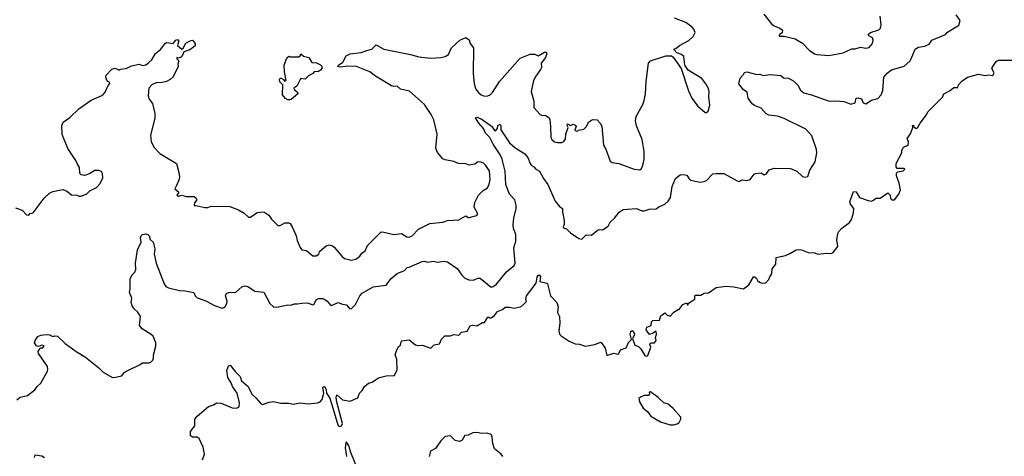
# Model space of a CAD drawing. Extents: x 2220333 to 2384341, y 721037 to 894043.
# Tile 182 of 256: x 2311732 to 2320741, y 813507 to 817502. Entities that reach past the tile are written whole.
import ezdxf

# ---------------------------------------------------------------- set-up
doc = ezdxf.new("R2010")
doc.units = 0

msp = doc.modelspace()

# ---------------------------------------------------------------- linework, layer by layer
at = {"layer": '0CON10XD'}
for points in [[(2318541.7, 817551.7), (2318610, 817465), (2318635, 817445.7), (2318687.5, 817425), (2318710, 817405), (2318707, 817383), (2318682.5, 817365), (2318681.7, 817351.7), (2318725, 817350), (2318827.7, 817327.7), (2318895, 817288), (2318955, 817222), (2319005, 817190.8), (2319025, 817184), (2319135, 817173.8)], [(2319135, 817173.8), (2319265, 817198.8), (2319345, 817236.2), (2319375, 817236.2), (2319425, 817250), (2319475, 817242), (2319505, 817248.8), (2319535, 817283.3), (2319540, 817315), (2319534, 817335), (2319500, 817355), (2319494, 817366), (2319516.7, 817385), (2319591.7, 817408.3), (2319607.5, 817425), (2319614, 817455), (2319604.2, 817534.2)], [(2319887.5, 817145), (2319925, 817231.2), (2319955, 817250), (2320015, 817258.8), (2320051.7, 817278.3), (2320076.7, 817315), (2320202.3, 817367.7), (2320221.2, 817388.8), (2320325, 817452.5), (2320335.8, 817495), (2320298.8, 817545)], [(2311695, 815780), (2311755, 815760), (2311795, 815716.7), (2311815, 815712.5), (2311825, 815727.5), (2311856.4, 815733.6), (2311955, 815870), (2312004.2, 815915.8), (2312035, 815931.2), (2312128.3, 815948.3), (2312163.6, 815933.6), (2312205, 815900), (2312255, 815897.5), (2312275, 815887.5), (2312295, 815887.5), (2312345, 815907.5), (2312374.2, 815935.8), (2312435, 815967.5), (2312467.7, 816002.3), (2312493.6, 816056.4), (2312490, 816095), (2312481.7, 816111.7), (2312455, 816123.3), (2312417, 816123), (2312376.1, 816093.9), (2312325, 816076.7), (2312295, 816083.8), (2312281.2, 816095), (2312280.5, 816150.5), (2312256.6, 816186.6), (2312246, 816215), (2312173.7, 816323.7), (2312120.7, 816450.7), (2312116.2, 816535), (2312130, 816565), (2312191.7, 816608.3), (2312274.4, 816685.6), (2312385, 816766.5), (2312482.4, 816807.6), (2312499.7, 816820.3), (2312515, 816840), (2312540.8, 816899.2), (2312557, 816917), (2312555, 816930), (2312540, 816935), (2312528.3, 816948.3), (2312520, 816975), (2312522.5, 816995), (2312575, 817050), (2312605, 817057.5), (2312635, 817042.5), (2312647.5, 817042.5), (2312655, 817050), (2312705, 817055.8), (2312755, 817078.8), (2312825, 817093.8), (2312855, 817084), (2312885, 817090), (2312915, 817108.8), (2312941.2, 817135), (2312975, 817192), (2313019.7, 817230.3), (2313065, 817287.5), (2313075, 817292.5), (2313137, 817283), (2313160, 817315), (2313175, 817320), (2313187.5, 817305), (2313178.3, 817278.3), (2313177.5, 817265), (2313216.7, 817233.3), (2313228.3, 817241.7), (2313253.6, 817286.4), (2313290.5, 817309.5), (2313313.6, 817313.6), (2313337.5, 817285), (2313336.1, 817263.9), (2313287.5, 817225), (2313233.3, 817206.7), (2313222.3, 817177.7), (2313205, 817160), (2313185, 817150), (2313170, 817155), (2313170, 817145), (2313187.5, 817125), (2313180, 817095), (2313183.3, 817075), (2313135, 816980), (2313107.5, 816955), (2313075, 816936.7), (2313035, 816926.7), (2312985, 816924), (2312945, 816910), (2312913.8, 816875), (2312906.2, 816805), (2312916.2, 816775), (2312947.5, 816735), (2312970, 816645), (2312967.7, 816602.3), (2312930, 816445), (2312934, 816385), (2312962.1, 816332.1), (2313015, 816276.7), (2313166.2, 816185), (2313189.2, 816105), (2313194, 816065), (2313187.3, 816032.7), (2313166.7, 815985), (2313153, 815953), (2313187.5, 815925), (2313170, 815895), (2313185, 815887.5), (2313215, 815896.7), (2313255, 815884.4), (2313327.5, 815885), (2313345, 815872.5), (2313353.3, 815855), (2313330, 815825), (2313328.3, 815808.3), (2313335, 815800), (2313345, 815802.5), (2313426.1, 815783.9), (2313455, 815783.8), (2313485, 815796.2), (2313655, 815792), (2313735, 815762), (2313785, 815730.8), (2313825, 815693.8), (2313845, 815696.2), (2313905, 815737.5), (2313965, 815744), (2314012.1, 815712.1), (2314035, 815676.7), (2314095, 815617.5), (2314115, 815620), (2314157, 815643), (2314195, 815642.5), (2314205.9, 815635.9), (2314226, 815605), (2314261.4, 815525), (2314271.7, 815481.7), (2314298.3, 815418.3), (2314315, 815397.5), (2314355, 815390), (2314415, 815342.5), (2314445, 815342.5), (2314470, 815355), (2314475, 815380), (2314535, 815432.5), (2314565, 815442.5), (2314593.6, 815433.6), (2314609.5, 815419.5), (2314678.8, 815338.8), (2314705, 815318), (2314765, 815301.2), (2314808.3, 815311.7), (2314843, 815337), (2314863.3, 815365), (2314892.5, 815387.5), (2314913.3, 815435), (2315039.5, 815560.5), (2315065, 815559.2), (2315155, 815535.8), (2315225, 815545.7), (2315273.3, 815515), (2315295, 815512.9), (2315322.5, 815525), (2315380, 815585), (2315485, 815635.6), (2315605, 815649.2), (2315645, 815664), (2315749.1, 815670.9), (2315815, 815706.7), (2315835, 815692.5), (2315845, 815692.5), (2315915, 815710), (2315922.5, 815725), (2315888.8, 815785), (2315895, 815830), (2315930, 815895), (2315971.7, 815938.3), (2316008.7, 815961.3), (2316024.3, 815985.7), (2316035.7, 816035.7), (2316029.4, 816119.4), (2315995, 816171.2), (2315975, 816190), (2315955, 816198.8), (2315925, 816200), (2315895, 816180), (2315845, 816171.2), (2315815, 816183.8), (2315747, 816187), (2315705, 816204.3), (2315625, 816219.2), (2315605, 816229.2), (2315555, 816286), (2315540, 816325), (2315551.5, 816455), (2315522.1, 816585), (2315498.2, 816635), (2315435, 816726.7), (2315299.1, 816849.1), (2315215, 816867.1), (2315185, 816894.2), (2315155, 816891.5), (2315135, 816896.9), (2314986.3, 816986.4), (2314935, 817025.6), (2314812.5, 817075), (2314733.8, 817076.2), (2314665, 817067.1), (2314643.8, 817073.8), (2314648, 817085), (2314687.5, 817112.5), (2314719.2, 817170.8), (2314755, 817189.1), (2314855, 817200.4), (2314908.7, 817221.3), (2314955, 817231.1), (2314995, 817271.2), (2315065, 817233.1), (2315307.5, 817185), (2315385, 817161.1), (2315495, 817150.5), (2315585, 817155.8), (2315625, 817164.2), (2315655, 817183.8), (2315683.8, 817245), (2315760, 817315), (2315815, 817340), (2315845, 817317.5), (2315853.3, 817285), (2315884.2, 817244.2), (2315880.9, 817010.9), (2315889.4, 816915), (2315905.8, 816865), (2315930, 816835), (2315955, 816815.8), (2315985, 816802.9), (2316015, 816805.7), (2316036, 816815), (2316058.6, 816835), (2316121.1, 816935), (2316309.7, 817150.3), (2316403.9, 817186.1), (2316445, 817186.2), (2316475, 817172.5), (2316535, 817204), (2316547.5, 817205), (2316553.8, 817193.8), (2316541.4, 817155), (2316504.4, 817105), (2316505.8, 817065), (2316498, 817045), (2316454.4, 816985), (2316434.5, 816945.5), (2316412.5, 816845), (2316435.7, 816755), (2316435, 816700), (2316495, 816633.3), (2316507, 816627), (2316545, 816626.7), (2316575, 816603.3), (2316582.5, 816585), (2316588.6, 816525), (2316592, 816425), (2316601.2, 816405), (2316625, 816383.8), (2316655, 816376.7), (2316693, 816377), (2316711.7, 816388.3), (2316725, 816410), (2316728.8, 816455), (2316750, 816515), (2316742.5, 816535), (2316745, 816550), (2316772.5, 816532.5), (2316795, 816546.7), (2316815, 816536.7), (2316822.5, 816525), (2316810, 816495), (2316820, 816485), (2316835, 816482.5), (2316845, 816490), (2316895, 816500), (2316916.7, 816525), (2316936.1, 816563.9), (2316971.4, 816588.6), (2317014.5, 816584.5), (2317044, 816555), (2317057, 816527), (2317074.2, 816355), (2317095, 816317.5), (2317135, 816206.7), (2317154.3, 816194.3), (2317215, 816186.9), (2317355, 816134.2), (2317405, 816126.7), (2317420.5, 816139.5), (2317432.9, 816167.1), (2317444.4, 816225), (2317445.5, 816295.5), (2317427.5, 816405), (2317375, 816530), (2317367.6, 816577.6), (2317373.1, 816615), (2317434.3, 816725), (2317446.6, 816763.4), (2317457.8, 816825), (2317463.1, 816935), (2317485.7, 817105), (2317502.5, 817125), (2317645, 817170.8), (2317695, 817170), (2317709.5, 817159.5), (2317783.8, 817055), (2317851.7, 816851.7), (2317882.9, 816785), (2317935, 816713.8), (2318005, 816652.5), (2318017, 816653), (2318030, 816665), (2318045, 816720), (2318036.4, 816796.4), (2318041.2, 816845), (2318035, 816872.5), (2318011.2, 816915), (2317972, 816965), (2317848.9, 817038.9), (2317819.2, 817085), (2317810, 817165), (2317787.5, 817185), (2317745, 817200), (2317720, 817225), (2317720, 817235), (2317735, 817237.5), (2317768.8, 817265), (2317855, 817312.9), (2317895, 817348.8), (2317911.2, 817385), (2317898.8, 817415), (2317883.3, 817435), (2317826.7, 817475), (2317724.6, 817514.6)], [(2314205, 816767.5), (2314185, 816770), (2314165, 816780), (2314137.5, 816815), (2314140, 816905), (2314112.2, 816932.2), (2314108, 816955), (2314114.4, 816965.6), (2314125, 816968), (2314146.2, 816956.2), (2314155, 816940), (2314170, 816945), (2314153.8, 817025), (2314152.5, 817085), (2314173.3, 817145), (2314185, 817160), (2314195, 817167.5), (2314205, 817162.5), (2314286.7, 817163.3), (2314298.3, 817171.7), (2314305, 817190), (2314327.5, 817167.5), (2314377.5, 817155), (2314405, 817110), (2314446.4, 817106.4), (2314485, 817090), (2314497, 817077), (2314496.7, 817055), (2314485, 817040), (2314465, 817028.8), (2314426.4, 817023.6), (2314415, 817010), (2314375, 816987.5), (2314345, 816957.5), (2314305, 816962.5), (2314297.5, 816955), (2314267.5, 816895), (2314240, 816875), (2314245, 816860), (2314275, 816840), (2314276.7, 816825), (2314215, 816772.5), (2314205, 816767.5)], [(2311705.9, 814024.1), (2311735, 814048.8), (2311805, 814064), (2311872, 814115), (2311891.2, 814145), (2311926.7, 814175), (2311985.5, 814285), (2311991.1, 814305), (2311987.4, 814327.4), (2311903, 814447), (2311902.5, 814465), (2311915, 814490), (2311925, 814500), (2311945, 814500), (2311957, 814517), (2311935, 814522.5), (2311905, 814510), (2311885, 814516.7), (2311868, 814545), (2311873.8, 814565), (2311898.3, 814601.7), (2311926.1, 814613.9), (2311975, 814622), (2312005, 814616.7), (2312035, 814602.5), (2312055, 814609.2), (2312077, 814607), (2312147.4, 814537.4), (2312248, 814465), (2312335, 814414.3), (2312455, 814316), (2312495, 814276), (2312575, 814231.2), (2312595, 814228.8), (2312667, 814243), (2312687, 814273), (2312715, 814290), (2312835, 814347.5), (2312855, 814362.5), (2312915, 814363.3), (2312935, 814370), (2312950, 814385), (2312956.4, 814403.6), (2312957, 814433), (2312976.7, 814515), (2312976.7, 814545), (2312952.5, 814605), (2312935, 814622.5), (2312853.9, 814673.9), (2312827.5, 814705), (2312838.8, 814785), (2312813.8, 814825), (2312778.8, 814855), (2312762.3, 814882.3), (2312752.5, 814915), (2312756.7, 814955), (2312737, 815007), (2312743.3, 815035), (2312743.6, 815126.4), (2312757.5, 815165), (2312785, 815192.5), (2312793.8, 815215), (2312792.5, 815275), (2312805.8, 815375), (2312809.2, 815395), (2312842.5, 815465), (2312837.5, 815505), (2312842.5, 815525), (2312855, 815536.7), (2312885, 815543.8), (2312905, 815536.7), (2312916.2, 815525), (2312925, 815490), (2312953.3, 815465), (2312969.2, 815405), (2312962.9, 815355), (2312980, 815275), (2313052.9, 815085), (2313070.3, 815060.3), (2313093, 815047), (2313194.1, 815024.1), (2313245, 815022), (2313325, 815006.2), (2313336.4, 814976.4), (2313357.3, 814957.3), (2313435, 814930), (2313515, 814886.5), (2313585, 814862.9), (2313608.6, 814871.4), (2313626.2, 814905), (2313630, 814925), (2313616, 814975), (2313624.5, 814995.5), (2313645.7, 815004.3), (2313710.8, 815009.2), (2313763.9, 815056.1), (2313795, 815066.2), (2313825, 815056.7), (2313885, 815016.7), (2313965, 815007.5), (2314021.2, 814905), (2314055, 814873.3), (2314085, 814872.5), (2314185, 814892.5), (2314209.3, 814890.7), (2314245, 814903.3), (2314275, 814901.2), (2314315, 814908), (2314365, 814910), (2314415, 814893.8), (2314425, 814898.8), (2314445, 814939.2), (2314465, 814951.4), (2314505, 814950), (2314525, 814941.2), (2314546.7, 814925), (2314575, 814888.8), (2314585, 814886.2), (2314645, 814914.2), (2314685, 814897.5), (2314721.7, 814891.7), (2314732, 814882), (2314749.3, 814859.3), (2314765, 814857.5), (2314805.5, 814894.5), (2314844.5, 814975), (2314865, 815000.6), (2314965, 815058.9), (2315085, 815072), (2315130, 815135), (2315185, 815180), (2315253.6, 815206.4), (2315276.7, 815233.3), (2315295, 815236.2), (2315415, 815289.2), (2315435, 815291.2), (2315465, 815283.8), (2315515, 815293.8), (2315555, 815282), (2315615, 815292.5), (2315647.5, 815285), (2315735, 815224.4), (2315776.5, 815165), (2315805, 815135.6), (2315842.5, 815122.5), (2315885, 815118.1), (2315925, 815136), (2315945, 815136.7), (2316045, 815055.7), (2316065, 815060.6), (2316095, 815083.3), (2316185, 815194), (2316255, 815253.8), (2316265.7, 815275), (2316253.6, 815415), (2316271.5, 815475), (2316270.8, 815535), (2316251.3, 815591.3), (2316246.9, 815625), (2316254, 815686), (2316275.8, 815774.2), (2316275.8, 815805.8), (2316262.8, 815852.8), (2316214.2, 815905), (2316178.5, 815995), (2316174.8, 816115), (2316147.6, 816225), (2316132.6, 816262.6), (2316065, 816362), (2316034.5, 816424.5), (2315994.2, 816465), (2315976.2, 816505), (2315933.3, 816555), (2315902.5, 816605), (2315915, 816610), (2315955, 816594.2), (2316036.9, 816536.9), (2316053.3, 816525), (2316075, 816486.7), (2316085, 816484), (2316103.3, 816505), (2316107.5, 816535), (2316127.5, 816545), (2316133.3, 816535), (2316133.8, 816495), (2316213.8, 816375), (2316261.2, 816331.2), (2316355, 816274.2), (2316381.1, 816241.1), (2316401.4, 816185), (2316415, 816168), (2316436.7, 816155), (2316453.3, 816135), (2316486.8, 816116.8), (2316525, 816048.8), (2316565.6, 815995), (2316630.4, 815840.4), (2316671.1, 815791.1), (2316697.5, 815775), (2316697.5, 815745), (2316713.8, 815665), (2316712.2, 815627.8), (2316703.3, 815605), (2316707, 815597), (2316735, 815586.7), (2316772.1, 815552.1), (2316848.8, 815498.8), (2316875, 815493.3), (2316915, 815532.5), (2316965, 815528.8), (2317015, 815574), (2317035, 815581.2), (2317065, 815580), (2317115, 815613.3), (2317135, 815650), (2317175, 815686.2), (2317218.3, 815741.7), (2317255, 815766), (2317375, 815774), (2317425, 815754), (2317445, 815754.2), (2317492.3, 815767.7), (2317555, 815770.5), (2317579.7, 815790.3), (2317635.5, 815814.5), (2317665, 815842), (2317685.4, 815874.6), (2317703, 815977), (2317731.7, 816048.3), (2317775, 816083.3), (2317803.9, 816086.1), (2317835, 816078.8), (2317856.2, 816045), (2317872.3, 816032.3), (2317955, 816014.2), (2317995, 816021.2), (2318015, 816031.2), (2318075, 816090.8), (2318105, 816096), (2318175, 816094.2), (2318295, 816026), (2318315, 816021.2), (2318345, 816036.2), (2318385, 816032), (2318415, 816040), (2318453, 816087), (2318465, 816093.8), (2318515, 816100), (2318545, 816083.3), (2318565, 816092.5), (2318573, 816107), (2318590.6, 816129.4), (2318635.8, 816144.2), (2318785, 816138.9), (2318841.4, 816115), (2318895, 816065.7), (2318915, 816061.4), (2318943.8, 816066.2), (2318962.7, 816125), (2319008.9, 816201.1), (2319026.1, 816283.9), (2319022.9, 816315), (2318980.2, 816440.2), (2318925, 816499.6), (2318725, 816598), (2318665, 816619.5), (2318585, 816627.1), (2318561.5, 816641.5), (2318515, 816692), (2318455.5, 816715.5), (2318435, 816730.8), (2318396, 816785), (2318387.3, 816837.3), (2318355, 816861.2), (2318311.2, 816915), (2318323, 816967), (2318355, 817000), (2318365, 817017.5), (2318385, 817023.8), (2318475, 817000), (2318505, 817002.5), (2318535, 816990), (2318595, 817000), (2318695, 816992.5), (2318720, 816970), (2318765, 816967.5), (2318815, 816940), (2318851.8, 816901.8), (2318875, 816857.5), (2318905, 816834.2), (2318975.7, 816815.7), (2319137.3, 816757.3), (2319195, 816760.6), (2319275, 816751.9), (2319335, 816729.2), (2319375, 816740), (2319385, 816782.5), (2319405, 816788), (2319435, 816776.7), (2319450.7, 816740.7), (2319475, 816732.5), (2319524.1, 816765.9), (2319585, 816782), (2319615, 816813.8), (2319629.4, 816855), (2319639.2, 816975), (2319667.9, 817012.1), (2319708.3, 817041.7), (2319825, 817075.8), (2319875, 817122.5), (2319887.5, 817145)], [(2317351.7, 814638.3), (2317356.7, 814625), (2317352.5, 814605), (2317340, 814585), (2317360, 814525), (2317395, 814510), (2317415, 814490), (2317450.5, 814430.5), (2317465, 814423.3), (2317475, 814426.7), (2317483.3, 814435), (2317507.5, 814505), (2317498.3, 814528.3), (2317500, 814540), (2317513.8, 814546.2), (2317540, 814545), (2317556.2, 814565), (2317550, 814595), (2317557.5, 814625), (2317555, 814650), (2317545, 814650), (2317527, 814633), (2317495, 814620), (2317463.3, 814665), (2317470.7, 814689.3), (2317510, 814705), (2317513, 814737), (2317525, 814750), (2317585, 814752.5), (2317597, 814793), (2317635, 814820), (2317655, 814797.5), (2317685, 814787.5), (2317715, 814822.5), (2317755, 814850), (2317765, 814850), (2317800, 814895), (2317835, 814910), (2317841.7, 814891.7), (2317848.3, 814891.7), (2317851.7, 814908.3), (2317910, 814945), (2317910, 814975), (2317915, 814980), (2317965, 814982.5), (2317995, 815000), (2318035, 815002.5), (2318105, 815052.5), (2318195, 815062.5), (2318265, 815057.5), (2318355, 815040), (2318402.5, 815075), (2318445, 815150), (2318455, 815150), (2318469.3, 815139.3), (2318482.5, 815115), (2318499.3, 815099.3), (2318525, 815091.2), (2318560, 815095), (2318587.5, 815125), (2318595, 815150), (2318612.5, 815175), (2318616.4, 815223.6), (2318650, 815265), (2318653.6, 815326.4), (2318740, 815345), (2318777.7, 815362.3), (2318835, 815397.5), (2318855, 815400), (2318885, 815396.2), (2318945, 815371.2), (2319008.3, 815368.3), (2319035, 815356.7), (2319115, 815366.2), (2319155, 815363.3), (2319175, 815372.5), (2319216.7, 815425), (2319207.5, 815485), (2319217.5, 815545), (2319227.5, 815565), (2319255, 815593.3), (2319324, 815646), (2319341.2, 815675), (2319360, 815735), (2319362.5, 815775), (2319333.8, 815815), (2319328.8, 815835), (2319361.7, 815928.3), (2319385, 815927.5), (2319415, 815876.2), (2319495, 815847.5), (2319525, 815842.5), (2319545, 815850), (2319565, 815867.5), (2319605, 815870), (2319675, 815917.5), (2319697.5, 815895), (2319700, 815865), (2319713, 815853), (2319736.4, 815853.6), (2319776.7, 815905), (2319790, 815945), (2319780, 816005), (2319753.6, 816073.6), (2319753, 816097), (2319765, 816110), (2319815, 816120), (2319830, 816135), (2319825, 816140), (2319761.7, 816141.7), (2319750, 816155), (2319752.5, 816185), (2319802.5, 816285), (2319803.6, 816306.4), (2319812.5, 816325), (2319825, 816337.5), (2319862.5, 816355), (2319863, 816383), (2319852.5, 816415), (2319883.3, 816456.7), (2319902.5, 816515), (2319900, 816535), (2319908.3, 816538.3), (2319911.7, 816521.7), (2319935, 816507.5), (2319947.7, 816512.3), (2319970, 816555), (2320028.3, 816631.7), (2320041.7, 816658.3), (2320176.4, 816793.6), (2320187, 816823), (2320245, 816853.3), (2320279.3, 816880.7), (2320315, 816882.5), (2320323, 816907), (2320350.7, 816939.3), (2320402.5, 816975), (2320505, 817003.8), (2320565, 816992), (2320595, 816996.7), (2320635, 816992.5), (2320649.2, 817015), (2320627.5, 817055), (2320630, 817065), (2320665, 817118.8), (2320685, 817130.8), (2320815, 817131.1)], [(2313406, 813475), (2313422.9, 813527.1), (2313410.3, 813590.3), (2313375, 813668.8), (2313355, 813680.8), (2313313, 813683), (2313293.8, 813695), (2313294, 813735), (2313334, 813785), (2313334.2, 813845), (2313356.8, 813873.2), (2313458.3, 813961.7), (2313505, 813976.6), (2313535, 813995.5), (2313575, 813991.5), (2313675, 813950.3), (2313715, 813947.7), (2313740.9, 813959.1), (2313744.4, 813995), (2313720.6, 814085), (2313679.2, 814145), (2313668.1, 814178.1), (2313637.7, 814227.7), (2313626.7, 814295), (2313645, 814337.5), (2313659.3, 814339.3), (2313702.9, 814282.9), (2313748.1, 814238.1), (2313763, 814197), (2313824, 814145), (2313855.8, 814075), (2313893, 814043), (2313935, 813992.9), (2313955, 813981.1), (2314015, 814002.3), (2314055, 814009.2), (2314122.2, 813992.2), (2314195, 813992.3), (2314233.6, 813983.6), (2314295, 813995.3), (2314375, 813986.7), (2314456.7, 813995), (2314481.2, 814005), (2314498.8, 814025), (2314513.3, 814085), (2314506.7, 814135), (2314515, 814146.7), (2314525, 814143.3), (2314536.9, 814115), (2314538, 814085), (2314568.3, 814038.3), (2314635.7, 813815), (2314645, 813790), (2314655, 813780.6), (2314675.6, 813785), (2314686.1, 813806.1), (2314632.6, 814002.6), (2314627.5, 814045), (2314635, 814070), (2314685, 814024), (2314755, 814012), (2314825, 814042.5), (2314840, 814085), (2314865, 814110), (2314886.7, 814145), (2314925, 814176.7), (2314955.9, 814184.1), (2315005, 814220), (2315025, 814227.5), (2315085, 814242.5), (2315160, 814245), (2315186.4, 814296.4), (2315182.5, 814395), (2315168.8, 814435), (2315178.3, 814471.7), (2315199.3, 814510.7), (2315217.5, 814525), (2315225, 814562.5), (2315295, 814571.2), (2315355, 814526.7), (2315375, 814520), (2315413, 814523), (2315495, 814497.5), (2315525, 814527.5), (2315573, 814537), (2315591.7, 814578.3), (2315622.3, 814607.7), (2315675, 814610), (2315705, 814620), (2315750, 814615), (2315775, 814642.5), (2315825, 814652.5), (2315855, 814700), (2315875, 814706.2), (2315915, 814701.2), (2315965, 814732.5), (2315985, 814730), (2316015, 814780), (2316025, 814780), (2316035, 814770), (2316045, 814772.5), (2316077.5, 814795), (2316105, 814832.5), (2316150.7, 814849.3), (2316175, 814870), (2316215, 814870), (2316256.7, 814863.3), (2316310, 814875), (2316333, 814887), (2316368.3, 814921.7), (2316362, 814942), (2316368, 814975), (2316458.3, 815091.7), (2316466.7, 815145), (2316475, 815162.5), (2316485, 815166.2), (2316497, 815153), (2316490, 815105), (2316555, 815092.5), (2316562.5, 815085), (2316590, 814975), (2316647.5, 814915), (2316658.8, 814875), (2316653.9, 814823.9), (2316670.8, 814785), (2316674.3, 814725), (2316665.8, 814655), (2316672, 814625), (2316685, 814608.8), (2316758.8, 814558.8), (2316813.3, 814535), (2316855, 814532.9), (2316905, 814514), (2316995, 814531.2), (2317045, 814552.5), (2317056.1, 814546.1), (2317088.8, 814495), (2317105, 814430), (2317169.3, 814450.7), (2317205, 814441.2), (2317215, 814447.5), (2317228.8, 814481.2), (2317281.7, 814498.3), (2317301.2, 814548.8), (2317330, 814575), (2317317.5, 814625), (2317325, 814650), (2317337, 814657), (2317348.8, 814648.8), (2317351.7, 814638.3)], [(2317685, 813793.1), (2317715, 813794), (2317747.3, 813802.7), (2317766.7, 813815), (2317780, 813845), (2317780, 813865), (2317710, 813945), (2317665, 813983.3), (2317624.5, 813994.5), (2317575, 814046.2), (2317505, 814097.5), (2317492.5, 814095), (2317493.3, 814075), (2317486.1, 814063.9), (2317445, 814062.5), (2317411.7, 814048.3), (2317397.5, 814035), (2317402, 814005), (2317437.4, 813947.4), (2317476.9, 813916.9), (2317505.3, 813875.3), (2317595, 813821.1), (2317685, 813793.1)], [(2316151.2, 813505), (2316136.7, 813525), (2316077.5, 813575), (2316061.2, 813625), (2316056.2, 813685), (2316046.7, 813705), (2316007.3, 813717.3), (2315956.1, 813716.1), (2315914.1, 813725.9), (2315877.3, 813722.7), (2315835, 813700), (2315805, 813696.7), (2315780.8, 813655), (2315755, 813641.5), (2315715, 813650), (2315675, 813694), (2315625, 813686.7), (2315585, 813648.5), (2315535, 813576.8), (2315492.1, 813555), (2315478.9, 813505)], [(2314823.4, 813393.4), (2314761.2, 813541.2), (2314745, 813601.2), (2314723.6, 813636.4), (2314717.5, 813632.5), (2314710, 813585), (2314721.1, 813505)], [(2311867.5, 813495), (2311875, 813520), (2311935, 813510), (2311960, 813495)]]:
    msp.add_lwpolyline(points, dxfattribs=at)

doc.saveas('drawing.dxf')
